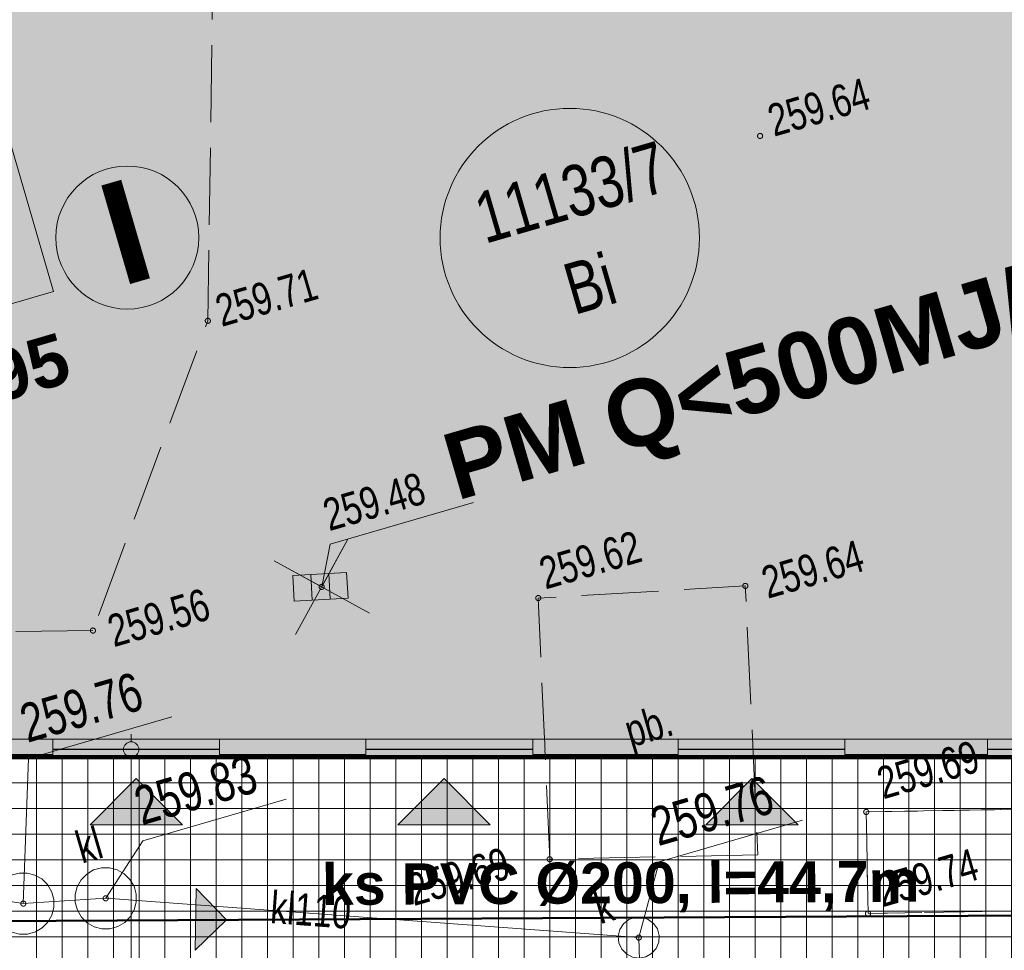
# Model space of a CAD drawing. Header units: millimetres. Extents: x -105537 to 923666, y -162842 to 175608.
# Tile 12 of 41: x 12670 to 31858, y -3764 to 14375. Entities that reach past the tile are written whole.
import ezdxf
from ezdxf.xclip import XClip

# ---------------------------------------------------------------- set-up
doc = ezdxf.new("R2010")
doc.units = ezdxf.units.MM
doc.header["$MEASUREMENT"] = 0
doc.header["$XCLIPFRAME"] = 0
for name, pattern in [('1054', [2000, 1500, -500]), ('1086', [1500, 1000, -500]), ('Przerywana', [2400, 1200, -1200]), ('Wipeout_Contour', [1000, 0, -1000])]:
    doc.linetypes.add(name, pattern=pattern)
for name, color, linetype in [('A__!REF_RYSUNKI', 7, 'Continuous'), ('Nowe_01-PZT-WYPEŁNIENIA', 7, 'Continuous'), ('Nowe_02-PZT-OBIEKTY', 7, 'Continuous'), ('Nowe_A__SCIANY', 7, 'Continuous'), ('Nowe_A__STROPY', 7, 'Continuous'), ('Nowe_A_WYM_SYTUACJA', 7, 'Continuous')]:
    doc.layers.add(name, color=color, linetype=linetype)
for name, color, linetype, lineweight in [('Nowe_01-PZT-WYPEŁNIENIA_Nr_pióra__18', 9, 'Continuous', 13), ('Nowe_01-PZT-WYPEŁNIENIA_Nr_pióra__208', 7, 'Continuous', 100), ('Nowe_02-PZT-OBIEKTY_Nr_pióra__1', 7, 'Continuous', 13), ('Nowe_02-PZT-OBIEKTY_Nr_pióra__223', 34, 'Continuous', 50), ('Nowe_199-Z Wymiary i opisy_Nr_pióra__1', 7, 'Continuous', 13), ('Nowe_199-Z Wymiary i opisy_Nr_pióra__41', 7, 'Continuous', 15), ('Nowe_A__SCIANY_Nr_pióra__27', 7, 'Continuous', 25), ('Nowe_A__SCIANY_Nr_pióra__87', 7, 'Continuous', 13), ('Nowe_A__STROPY_Nr_pióra__89', 7, 'Continuous', 13), ('Nowe_A_TER_UZBROJENIE_Nr_pióra__223', 34, 'Continuous', 50), ('Nowe_A_WYM_SYTUACJA_Nr_pióra__1', 7, 'Continuous', 13), ('Nowe_A_WYM_SYTUACJA_Nr_pióra__25', 7, 'Continuous', 25), ('Nowe_A_WYM_SYTUACJA_Nr_pióra__45', 7, 'Continuous', 15), ('Nowe_A_WYM_SYTUACJA_Nr_pióra__85', 7, 'Continuous', 13), ('Wadowice Wałowa mdcp500_2_EGB_DzialkaEwidencyjna_Nr_pióra__3', 3, 'Continuous', 18), ('Wadowice Wałowa mdcp500_2_EGB_KonturUzytkuGruntowego_Nr_pióra__3', 3, 'Continuous', 18), ('Wadowice Wałowa mdcp500_2_GES_PrzewodKanalizacyjny_Nr_pióra__34', 34, 'Continuous', 18), ('Wadowice Wałowa mdcp500_2_GES_Rzedna_Nr_pióra__34', 34, 'Continuous', 18), ('Wadowice Wałowa mdcp500_2_GES_UrzadzeniaSiecKanalizacyjna_Nr_pióra__34', 34, 'Continuous', 18), ('Wadowice Wałowa mdcp500_2_OT_Komunikacja_Nr_pióra__7', 7, 'Continuous', 18), ('Wadowice Wałowa mdcp500_2_OT_Rzedna_Nr_pióra__7', 7, 'Continuous', 18), ('Wadowice Wałowa mdcp500_2_OT_ZagospodarowanieTerenu_Nr_pióra__7', 7, 'Continuous', 18), ('Wadowice Wałowa mdcp500_3_0_Nr_pióra__1', 7, 'Continuous', 13)]:
    doc.layers.add(name, color=color, linetype=linetype, lineweight=lineweight)
for name, color, linetype, lineweight, true_color in [('Nowe_01-PZT-WYPEŁNIENIA_Nr_pióra__242', 7, 'Continuous', 13, 0xa7a7a7), ('Nowe_01-PZT-WYPEŁNIENIA_Nr_pióra__249', 7, 'Continuous', 13, 0x595959), ('Nowe_01-PZT-WYPEŁNIENIA_Nr_pióra__95', 7, 'Continuous', 50, 0xe1e100), ('Nowe_02-PZT-OBIEKTY_Nr_pióra__17', 7, 'Continuous', 30, 0xde1212), ('Nowe_03-PZT-LINIE RÓŻNE_Nr_pióra__244', 7, 'Continuous', 13, 0x4e4e4e), ('Nowe_199-Z Wymiary i opisy_Nr_pióra__78', 7, 'Continuous', 13, 0x00bb5e), ('Nowe_A__SCIANY_Nr_pióra__174', 7, 'Continuous', 5, 0x6a6a6a), ('Nowe_A_TER_UZBROJENIE_Nr_pióra__58', 7, 'Continuous', 20, 0xdf0000), ('Nowe_A_WYM_SYTUACJA_Nr_pióra__58', 7, 'Continuous', 20, 0xdf0000)]:
    doc.layers.add(name, color=color, linetype=linetype, lineweight=lineweight, true_color=true_color)
doc.styles.add('STYL_AUTOMATYCZNY_2', font='arial.ttf')
doc.styles.add('STYL_AUTOMATYCZNY_5', font='arial.ttf')
doc.styles.add('STYL_AUTOMATYCZNY_6', font='arial.ttf', dxfattribs={"width": 0.75})
doc.dimstyles.new('STYL_AUTOMATYCZNY__1', dxfattribs={"dimtxt": 1000, "dimasz": 570, "dimexe": 0.18, "dimexo": 0.0625, "dimgap": 0, "dimtad": 1, "dimlfac": 0.001, "dimzin": 0, "dimdsep": 46, "dimtxsty": 'STYL_AUTOMATYCZNY_5', "dimblk": 'ARROWHEAD_11', "dimblk1": 'ARROWHEAD_11', "dimblk2": 'ARROWHEAD_11', "dimcen": 0.09, "dimse1": 1, "dimse2": 1, "dimclrd": 7, "dimclre": 7, "dimclrt": 7, "dimadec": 0, "dimazin": 0, "dimtfac": 1, "dimtdec": 4, "dimtmove": 0, "dimatfit": 3, "dimfxl": 1, "dimtolj": 1, "dimtzin": 0, "dimarcsym": 0})
picture_1 = doc.add_image_def('image1.tif', size_in_pixel=(6904, 2168))

# ---------------------------------------------------------------- blocks, each defined once
blk = doc.blocks.new('Rysunek_1_3', base_point=(73226, -6125))
at = {"layer": 'Wadowice Wałowa mdcp500_3_0_Nr_pióra__1', "color": 7, "lineweight": 13}
image = blk.add_image(picture_1, insert=(-79879, -3368), size_in_units=(292228, 91739), rotation=16.24147, dxfattribs=at)
image.set_boundary_path([(-0.5, -0.5), (6903.5, 2167.5)])
blk = doc.blocks.new('Wypełnienie_1_1')
at = {"color": 254, "linetype": 'Wipeout_Contour', "lineweight": 0, "ltscale": 110494.15238}
blk.add_wipeout([(-6905, -14680), (49, -14951), (-9, 0), (-500, 0), (-510, 15000), (13319, 15000), (13400, 19233), (-7211, 18978)], dxfattribs=at).dxf.layer = 'Nowe_01-PZT-WYPEŁNIENIA'
blk = doc.blocks.new('Strop_1_1', base_point=(-150, 350))
at = {"layer": 'Nowe_A__STROPY_Nr_pióra__89', "color": 7, "linetype": 'Continuous', "lineweight": 13, "flags": 128}
blk.add_lwpolyline([(-150, 350), (36150, 350), (36150, 14650), (-150, 14650)], close=True, dxfattribs=at)
blk = doc.blocks.new('Strop_2_1', base_point=(-12989, -15343))
at = {"layer": 'Nowe_A__STROPY_Nr_pióra__89', "color": 7, "linetype": 'Continuous', "lineweight": 13, "flags": 128}
blk.add_lwpolyline([(-150, 14650), (36150, 14650), (36150, 350), (-150, 350)], close=True, dxfattribs=at)
blk = doc.blocks.new('Ściana_1_1', base_point=(-350, 150))
at = {"layer": 'Nowe_A__SCIANY_Nr_pióra__174', "linetype": 'Continuous', "lineweight": 5, "true_color": 0x6a6a6a}
blk.add_hatch(color=251, dxfattribs=at).paths.add_polyline_path([(36350, 150), (-350, 150), (-350, 0), (36350, 0)])
at = {"layer": 'Nowe_A__SCIANY_Nr_pióra__27', "color": 7, "linetype": 'Continuous', "lineweight": 25, "flags": 128}
for points in [[(-500, 0), (36500, 0)], [(36350, 150), (5716, 150)]]:
    blk.add_lwpolyline(points, dxfattribs=at)
blk = doc.blocks.new('Ściana_10_1', base_point=(10448, 150))
at = {"color": 254, "linetype": 'Wipeout_Contour', "lineweight": 0, "ltscale": 47529.758592}
blk.add_wipeout([(10448, 50), (13316, 50), (13316, 150), (10448, 150)], dxfattribs=at).dxf.layer = 'Nowe_A__SCIANY'
at = {"layer": 'Nowe_A__SCIANY_Nr_pióra__87', "color": 7, "linetype": 'Continuous', "lineweight": 13, "flags": 128}
blk.add_lwpolyline([(10448, 50), (13316, 50)], dxfattribs=at)
at = {"color": 254, "linetype": 'Wipeout_Contour', "lineweight": 0, "ltscale": 47540.001403}
blk.add_wipeout([(10448, 150), (13316, 150), (13316, 350), (10448, 350)], dxfattribs=at).dxf.layer = 'Nowe_A__SCIANY'
at = {"layer": 'Nowe_A__SCIANY_Nr_pióra__87', "color": 7, "linetype": 'Continuous', "lineweight": 13, "flags": 128}
for points in [[(13316, 350), (10448, 350)], [(10448, 150), (10448, 350)], [(13316, 150), (13316, 350)], [(10448, 50), (10448, 150)], [(13316, 50), (13316, 150)]]:
    blk.add_lwpolyline(points, dxfattribs=at)
blk = doc.blocks.new('Ściana_11_1', base_point=(16566, 150))
at = {"color": 254, "linetype": 'Wipeout_Contour', "lineweight": 0, "ltscale": 71966.208808}
blk.add_wipeout([(16566, 50), (19417, 50), (19417, 150), (16566, 150)], dxfattribs=at).dxf.layer = 'Nowe_A__SCIANY'
at = {"layer": 'Nowe_A__SCIANY_Nr_pióra__87', "color": 7, "linetype": 'Continuous', "lineweight": 13, "flags": 128}
blk.add_lwpolyline([(16566, 50), (19417, 50)], dxfattribs=at)
at = {"color": 254, "linetype": 'Wipeout_Contour', "lineweight": 0, "ltscale": 71972.918747}
blk.add_wipeout([(16566, 150), (19417, 150), (19417, 350), (16566, 350)], dxfattribs=at).dxf.layer = 'Nowe_A__SCIANY'
at = {"layer": 'Nowe_A__SCIANY_Nr_pióra__87', "color": 7, "linetype": 'Continuous', "lineweight": 13, "flags": 128}
for points in [[(19417, 350), (16566, 350)], [(16566, 150), (16566, 350)], [(19417, 150), (19417, 350)], [(16566, 50), (16566, 150)], [(19417, 50), (19417, 150)]]:
    blk.add_lwpolyline(points, dxfattribs=at)
blk = doc.blocks.new('Ściana_12_1', base_point=(22667, 150))
at = {"color": 254, "linetype": 'Wipeout_Contour', "lineweight": 0, "ltscale": 96334.374504}
blk.add_wipeout([(22667, 50), (25500, 50), (25500, 150), (22667, 150)], dxfattribs=at).dxf.layer = 'Nowe_A__SCIANY'
at = {"layer": 'Nowe_A__SCIANY_Nr_pióra__87', "color": 7, "linetype": 'Continuous', "lineweight": 13, "flags": 128}
blk.add_lwpolyline([(22667, 50), (25500, 50)], dxfattribs=at)
at = {"color": 254, "linetype": 'Wipeout_Contour', "lineweight": 0, "ltscale": 96339.373425}
blk.add_wipeout([(22667, 150), (25500, 150), (25500, 350), (22667, 350)], dxfattribs=at).dxf.layer = 'Nowe_A__SCIANY'
at = {"layer": 'Nowe_A__SCIANY_Nr_pióra__87', "color": 7, "linetype": 'Continuous', "lineweight": 13, "flags": 128}
for points in [[(25500, 350), (22667, 350)], [(22667, 150), (22667, 350)], [(25500, 150), (25500, 350)], [(22667, 50), (22667, 150)], [(25500, 50), (25500, 150)]]:
    blk.add_lwpolyline(points, dxfattribs=at)
blk = doc.blocks.new('Ściana_13_1', base_point=(28750, 150))
at = {"color": 254, "linetype": 'Wipeout_Contour', "lineweight": 0, "ltscale": 120566.242821}
blk.add_wipeout([(28750, 50), (31533, 50), (31533, 150), (28750, 150)], dxfattribs=at).dxf.layer = 'Nowe_A__SCIANY'
at = {"layer": 'Nowe_A__SCIANY_Nr_pióra__87', "color": 7, "linetype": 'Continuous', "lineweight": 13, "flags": 128}
blk.add_lwpolyline([(28750, 50), (31533, 50)], dxfattribs=at)
at = {"color": 254, "linetype": 'Wipeout_Contour', "lineweight": 0, "ltscale": 120570.23192}
blk.add_wipeout([(28750, 150), (31533, 150), (31533, 350), (28750, 350)], dxfattribs=at).dxf.layer = 'Nowe_A__SCIANY'
at = {"layer": 'Nowe_A__SCIANY_Nr_pióra__87', "color": 7, "linetype": 'Continuous', "lineweight": 13, "flags": 128}
for points in [[(31533, 350), (28750, 350)], [(28750, 150), (28750, 350)], [(31533, 150), (31533, 350)], [(28750, 50), (28750, 150)], [(31533, 50), (31533, 150)]]:
    blk.add_lwpolyline(points, dxfattribs=at)
blk = doc.blocks.new('Symbol wejścia 27[5]_1', base_point=(14041, -1317))
at = {"layer": 'Nowe_02-PZT-OBIEKTY_Nr_pióra__17', "linetype": 'Continuous', "lineweight": 30, "true_color": 0xde1212}
blk.add_hatch(color=12, dxfattribs=at).paths.add_polyline_path([(14041, -1317), (15841, -1317), (14941, -417)])
at = {"layer": 'Nowe_02-PZT-OBIEKTY_Nr_pióra__1', "color": 7, "linetype": 'Continuous', "lineweight": 13}
for p, q in [((14041, -1317), (14941, -417)), ((15841, -1317), (14941, -417)), ((14041, -1317), (15841, -1317))]:
    blk.add_line(p, q, dxfattribs=at)
blk = doc.blocks.new('Symbol wejścia 27[6]_1', base_point=(20041, -1317))
at = {"layer": 'Nowe_02-PZT-OBIEKTY_Nr_pióra__17', "linetype": 'Continuous', "lineweight": 30, "true_color": 0xde1212}
blk.add_hatch(color=12, dxfattribs=at).paths.add_polyline_path([(20041, -1317), (21841, -1317), (20941, -417)])
at = {"layer": 'Nowe_02-PZT-OBIEKTY_Nr_pióra__1', "color": 7, "linetype": 'Continuous', "lineweight": 13}
for p, q in [((20041, -1317), (20941, -417)), ((21841, -1317), (20941, -417)), ((20041, -1317), (21841, -1317))]:
    blk.add_line(p, q, dxfattribs=at)
blk = doc.blocks.new('Symbol wejścia 27[7]_1', base_point=(26041, -1317))
at = {"layer": 'Nowe_02-PZT-OBIEKTY_Nr_pióra__17', "linetype": 'Continuous', "lineweight": 30, "true_color": 0xde1212}
blk.add_hatch(color=12, dxfattribs=at).paths.add_polyline_path([(26041, -1317), (27841, -1317), (26941, -417)])
at = {"layer": 'Nowe_02-PZT-OBIEKTY_Nr_pióra__1', "color": 7, "linetype": 'Continuous', "lineweight": 13}
for p, q in [((26041, -1317), (26941, -417)), ((27841, -1317), (26941, -417)), ((26041, -1317), (27841, -1317))]:
    blk.add_line(p, q, dxfattribs=at)
blk = doc.blocks.new('Symbol wejścia 27[18]_1', base_point=(16106, -2560))
at = {"layer": 'Nowe_02-PZT-OBIEKTY_Nr_pióra__223', "linetype": 'Continuous', "lineweight": 50}
blk.add_hatch(color=34, dxfattribs=at).paths.add_polyline_path([(16106, -2560), (16087, -3760), (16697, -3170)])
at = {"layer": 'Nowe_02-PZT-OBIEKTY_Nr_pióra__1', "color": 7, "linetype": 'Continuous', "lineweight": 13}
for p, q in [((16106, -2560), (16087, -3760)), ((16106, -2560), (16697, -3170)), ((16087, -3760), (16697, -3170))]:
    blk.add_line(p, q, dxfattribs=at)
blk = doc.blocks.new('*D92')
at = {"layer": 'Nowe_A_WYM_SYTUACJA_Nr_pióra__45', "linetype": 'Continuous', "lineweight": 15}
for points in [[(14693, 150), (14704, 93), (14737, 44), (14786, 11), (14843, 0), (14900, 11), (14949, 44), (14982, 93), (14993, 150), (14982, 207), (14949, 256), (14900, 289), (14843, 300), (14786, 289), (14737, 256), (14704, 207)], [(14693, -46398), (14704, -46455), (14737, -46504), (14786, -46537), (14843, -46548), (14900, -46537), (14949, -46504), (14982, -46455), (14993, -46398), (14982, -46341), (14949, -46292), (14900, -46259), (14843, -46248), (14786, -46259), (14737, -46292), (14704, -46341)]]:
    blk.add_hatch(color=7, dxfattribs=at).paths.add_polyline_path(points)
at = {"layer": 'Nowe_A_WYM_SYTUACJA_Nr_pióra__45', "color": 7, "linetype": 'Continuous', "lineweight": 15}
for centre in [(14843, 150), (14843, -46398)]:
    blk.add_circle(centre, 150, dxfattribs=at)
at = {"layer": 'Nowe_A_WYM_SYTUACJA_Nr_pióra__85', "color": 7, "linetype": 'Continuous', "lineweight": 13}
for p, q in [((14843, 300), (14843, 450)), ((14693, 150), (14281, 150)), ((14843, -46248), (14843, 0)), ((15406, 150), (14993, 150)), ((14693, -46398), (14281, -46398)), ((15406, -46398), (14993, -46398)), ((14843, -46698), (14843, -46548))]:
    blk.add_line(p, q, dxfattribs=at)
at = {"layer": 'Nowe_A_WYM_SYTUACJA_Nr_pióra__1', "color": 7, "lineweight": 13, "insert": (14643, -24840), "char_height": 1000, "attachment_point": 7, "rotation": 90, "style": 'STYL_AUTOMATYCZNY_5'}
blk.add_mtext('\\A1;{\\pql;\\fArial|b1|i0|c238|p0;\\W1.000000;46,55}', dxfattribs=at)
blk = doc.blocks.new('ARROWHEAD_11')
at = {"color": 0, "linetype": 'Continuous', "lineweight": 0}
blk.add_line((0, 0), (-1, 0), dxfattribs=at)
at = {"color": 0, "linetype": 'Continuous', "lineweight": 0, "const_width": 0.25, "flags": 128}
blk.add_lwpolyline([(-0.125, 0, 1), (0.125, 0, 1)], format="xyb", close=True, dxfattribs=at)
blk = doc.blocks.new('Koty wysokościowe_1_1', base_point=(3796, 3881))
at = {"layer": 'Nowe_A_WYM_SYTUACJA_Nr_pióra__25', "linetype": 'Continuous', "lineweight": 25}
for points in [[(3796, 3881), (4757, 4160), (4576, 4507), (4278, 4757), (3905, 4875), (3517, 4841)], [(3796, 3881), (2836, 3601), (3016, 3255), (3315, 3004), (3687, 2887), (4076, 2921)]]:
    blk.add_hatch(color=7, dxfattribs=at).paths.add_polyline_path(points)
at = {"layer": 'Nowe_A_WYM_SYTUACJA_Nr_pióra__25', "color": 7, "linetype": 'Continuous', "lineweight": 25}
for p, q in [((4356, 1961), (3237, 5801)), ((1876, 3321), (5717, 4440))]:
    blk.add_line(p, q, dxfattribs=at)
blk.add_circle((3796, 3881), 1000, dxfattribs=at)
at = {"layer": 'Nowe_A_WYM_SYTUACJA_Nr_pióra__1', "color": 7, "lineweight": 13, "insert": (5561, 4720), "char_height": 1000, "attachment_point": 7, "rotation": 16.2415, "style": 'STYL_AUTOMATYCZNY_5'}
blk.add_mtext('\\A1;{\\pql;\\fArial|b1|i0|c238|p0;\\W1.000000;±0,00=259,95}', dxfattribs=at)
blk = doc.blocks.new('Rysunek_3_2', base_point=(-5551989123, -7375062639))
at = {"layer": 'Wadowice Wałowa mdcp500_2_GES_PrzewodKanalizacyjny_Nr_pióra__34', "color": 34, "linetype": 'Continuous', "lineweight": 18, "flags": 128}
blk.add_lwpolyline([(24753, -4186), (24735, -3515), (14346, -2750), (12741, -2853), (11605, -2673)], dxfattribs=at)
at = {"layer": 'Wadowice Wałowa mdcp500_2_GES_Rzedna_Nr_pióra__34', "color": 34, "linetype": 'Continuous', "lineweight": 18, "flags": 128}
for points in [[(18556, 3320), (18720, 4152), (21514, 4966)], [(12741, -2853), (12843, -24), (15637, 790)], [(14346, -2750), (15072, -1632), (17866, -818)], [(24735, -3515), (25134, -2039), (27928, -1225)]]:
    blk.add_lwpolyline(points, dxfattribs=at)
at = {"layer": 'Wadowice Wałowa mdcp500_2_GES_Rzedna_Nr_pióra__34', "color": 34, "linetype": 'Continuous', "lineweight": 18}
for centre in [(18556, 3320), (12741, -2853), (14346, -2750), (24735, -3515)]:
    blk.add_circle(centre, 50, dxfattribs=at)
at = {"layer": 'Wadowice Wałowa mdcp500_2_GES_UrzadzeniaSiecKanalizacyjna_Nr_pióra__34', "color": 34, "linetype": 'Continuous', "lineweight": 18}
for p, q in [((18371, 3059), (18343, 3559)), ((18720, 3079), (18692, 3578))]:
    blk.add_line(p, q, dxfattribs=at)
at = {"layer": 'Wadowice Wałowa mdcp500_2_GES_UrzadzeniaSiecKanalizacyjna_Nr_pióra__34', "color": 34, "linetype": 'Continuous', "lineweight": 18, "flags": 128}
for points in [[(19042, 3598), (17993, 3539), (18021, 3040), (19070, 3098)], [(12380, -3332), (12268, -3222), (12189, -3087), (12147, -2937), (12145, -2780), (12184, -2628), (12261, -2492), (12371, -2380), (12506, -2300), (12657, -2259), (12814, -2257), (12965, -2296), (13102, -2373), (13213, -2483), (13293, -2618), (13335, -2769), (13336, -2926), (13297, -3077), (13220, -3214), (13110, -3325), (12976, -3405), (12825, -3447), (12668, -3448), (12516, -3409)], [(13985, -3229), (13873, -3119), (13794, -2984), (13752, -2833), (13750, -2677), (13790, -2525), (13867, -2389), (13976, -2277), (14111, -2197), (14262, -2155), (14419, -2154), (14571, -2193), (14707, -2270), (14819, -2380), (14898, -2515), (14940, -2666), (14942, -2822), (14903, -2974), (14825, -3111), (14716, -3222), (14581, -3302), (14430, -3344), (14273, -3345), (14122, -3306)], [(24494, -3834), (24403, -3739), (24348, -3619), (24335, -3488), (24366, -3360), (24436, -3248), (24539, -3166), (24662, -3121), (24794, -3119), (24919, -3160), (25024, -3239), (25098, -3348), (25133, -3475), (25124, -3607), (25073, -3728), (24985, -3826), (24871, -3891), (24741, -3915), (24611, -3895)]]:
    blk.add_lwpolyline(points, close=True, dxfattribs=at)
at = {"layer": 'Wadowice Wałowa mdcp500_2_OT_Komunikacja_Nr_pióra__7', "color": 7, "linetype": '1054', "lineweight": 18, "flags": 128}
for points in [[(-38095, 48301), (-28168, 51765), (-22562, 50794), (-25475, 32583), (-19910, 31642), (-16613, 52434), (-13628, 54949), (4160, 54600), (17763, 54313), (17874, 48388), (23247, 48037), (43755, 48147), (43716, 54250), (44022, 55203), (44317, 55227), (44222, 33670), (44269, 15383), (44009, 15453), (43752, 15264), (43714, 12638), (43742, 6678), (43715, -808), (29167, -1067), (29202, -3047), (43718, -2786), (43754, -3838), (1563, -4599), (-2392, -5074), (-2519, -4923), (-32394, -6273), (-40563, -6153), (-49205, 485), (-41484, 46168)], [(14097, 2469), (5766, 2354), (5830, 5925), (3319, 15724), (13331, 15109), (16426, 14709), (16337, 8506)], [(27056, -1901), (22999, -1989), (22776, 3102), (26810, 3339)]]:
    blk.add_lwpolyline(points, close=True, dxfattribs=at)
at = {"layer": 'Wadowice Wałowa mdcp500_2_OT_Komunikacja_Nr_pióra__7', "color": 7, "linetype": 'Continuous', "lineweight": 18, "flags": 128}
blk.add_lwpolyline([(29167, -1067), (43715, -808)], dxfattribs=at)
at = {"layer": 'Wadowice Wałowa mdcp500_2_OT_Rzedna_Nr_pióra__7', "color": 7, "linetype": 'Continuous', "lineweight": 18}
for centre in [(27099, 12110), (16337, 8506), (26810, 3339), (22776, 3102), (14097, 2469), (29167, -1067), (22999, -1989), (29202, -3047)]:
    blk.add_circle(centre, 50, dxfattribs=at)
at = {"layer": 'Wadowice Wałowa mdcp500_2_OT_ZagospodarowanieTerenu_Nr_pióra__7', "color": 7, "linetype": '1086', "lineweight": 18, "flags": 128}
blk.add_lwpolyline([(29167, -1067), (43715, -808), (43705, -2238), (43718, -2786), (29202, -3047)], close=True, dxfattribs=at)
at = {"layer": 'Wadowice Wałowa mdcp500_2_EGB_DzialkaEwidencyjna_Nr_pióra__3', "color": 3, "linetype": 'Continuous', "lineweight": 18, "insert": (21601, 10477), "char_height": 1000, "attachment_point": 4, "rotation": 16.2415, "style": 'STYL_AUTOMATYCZNY_6'}
blk.add_mtext('\\A1;{\\pql;\\fArial|b0|i0|c238|p0;\\W0.750000;11133/7}', dxfattribs=at)
at = {"layer": 'Wadowice Wałowa mdcp500_2_EGB_KonturUzytkuGruntowego_Nr_pióra__3', "color": 3, "linetype": 'Continuous', "lineweight": 18, "insert": (23475, 8616), "char_height": 1000, "attachment_point": 7, "rotation": 16.2415, "style": 'STYL_AUTOMATYCZNY_6'}
blk.add_mtext('\\A1;{\\pql;\\fArial|b0|i0|c238|p0;\\W0.750000;Bi}', dxfattribs=at)
at = {"layer": 'Wadowice Wałowa mdcp500_2_GES_PrzewodKanalizacyjny_Nr_pióra__34', "color": 34, "linetype": 'Continuous', "lineweight": 18, "insert": (17562, -2923), "char_height": 625, "attachment_point": 4, "rotation": 355.7885, "style": 'STYL_AUTOMATYCZNY_6'}
blk.add_mtext('\\A1;{\\pql;\\fArial|b0|i0|c238|p0;\\W0.750000;kl110}', dxfattribs=at)
at = {"layer": 'Wadowice Wałowa mdcp500_2_GES_Rzedna_Nr_pióra__34', "color": 34, "linetype": 'Continuous', "lineweight": 18, "attachment_point": 7, "rotation": 16.2415, "style": 'STYL_AUTOMATYCZNY_6'}
for s, insert, char_height in [('\\A1;{\\pql;\\fArial|b0|i0|c238|p0;\\W0.750000;259.48}', (18705, 4396), 625), ('\\A1;{\\pql;\\fArial|b0|i0|c238|p0;\\W0.750000;259.76}', (12824, 269), 750), ('\\A1;{\\pql;\\fArial|b0|i0|c238|p0;\\W0.750000;259.83}', (15053, -1339), 750), ('\\A1;{\\pql;\\fArial|b0|i0|c238|p0;\\W0.750000;259.76}', (25115, -1746), 750)]:
    blk.add_mtext(s, dxfattribs=dict(at, insert=insert, char_height=char_height))
at = {"layer": 'Wadowice Wałowa mdcp500_2_GES_UrzadzeniaSiecKanalizacyjna_Nr_pióra__34', "color": 34, "linetype": 'Continuous', "lineweight": 18, "char_height": 625, "attachment_point": 4, "rotation": 16.2415, "style": 'STYL_AUTOMATYCZNY_6'}
for s, insert in [('\\A1;{\\pql;\\fArial|b0|i0|c238|p0;\\W0.750000;kl}', (13794, -1777)), ('\\A1;{\\pql;\\fArial|b0|i0|c238|p0;\\W0.750000;k}', (23897, -2956))]:
    blk.add_mtext(s, dxfattribs=dict(at, insert=insert))
at = {"layer": 'Wadowice Wałowa mdcp500_2_OT_Komunikacja_Nr_pióra__7', "color": 7, "linetype": 'Continuous', "lineweight": 18, "insert": (24515, 398), "char_height": 625, "attachment_point": 4, "rotation": 16.2415, "style": 'STYL_AUTOMATYCZNY_6'}
blk.add_mtext('\\A1;{\\pql;\\fArial|b0|i0|c238|p0;\\W0.750000;pb.}', dxfattribs=at)
at = {"layer": 'Wadowice Wałowa mdcp500_2_OT_Rzedna_Nr_pióra__7', "color": 7, "linetype": 'Continuous', "lineweight": 18, "char_height": 625, "attachment_point": 7, "rotation": 16.2415, "style": 'STYL_AUTOMATYCZNY_6'}
for s, insert in [('\\A1;{\\pql;\\fArial|b0|i0|c238|p0;\\W0.750000;259.64}', (27372, 12084)), ('\\A1;{\\pql;\\fArial|b0|i0|c238|p0;\\W0.750000;259.71}', (16608, 8377)), ('\\A1;{\\pql;\\fArial|b0|i0|c238|p0;\\W0.750000;259.62}', (22918, 3259)), ('\\A1;{\\pql;\\fArial|b0|i0|c238|p0;\\W0.750000;259.64}', (27250, 3078)), ('\\A1;{\\pql;\\fArial|b0|i0|c238|p0;\\W0.750000;259.56}', (14507, 2134)), ('\\A1;{\\pql;\\fArial|b0|i0|c238|p0;\\W0.750000;259.69}', (29502, -831)), ('\\A1;{\\pql;\\fArial|b0|i0|c238|p0;\\W0.750000;259.69}', (20353, -2912)), ('\\A1;{\\pql;\\fArial|b0|i0|c238|p0;\\W0.750000;259.74}', (29482, -2936))]:
    blk.add_mtext(s, dxfattribs=dict(at, insert=insert))

msp = doc.modelspace()

# ---------------------------------------------------------------- hatches: boundary and pattern name
at = {"layer": 'Nowe_01-PZT-WYPEŁNIENIA_Nr_pióra__18', "linetype": 'Continuous', "lineweight": 13}
h = msp.add_hatch(dxfattribs=at)
h.set_pattern_fill('Siatka_50x50_0001', color=9, style=0, pattern_type=2)
h.set_pattern_definition([(0, (0, 0), (0, 500), []), (90, (0, 0), (-500, 0), [])])
h.paths.add_polyline_path([(-184.236, -18027.891), (4569.444, -18065.255), (7554.494, -18112.6, -0.500069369), (6389.114, -15934.551, -0.302155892), (7522.379, -15243.133), (26260.529, -15975.15), (44272.183, -15089.744), (72068.868, -13723.331), (57320.046, -8895.707), (57149.339, 6063.549), (56159.937, 6671.073), (56124.967, 9428.206), (51798.798, 10801.337), (48345.188, 13276.629), (44300.68, 15058.952), (44218.786, 15382.962), (44250.893, 16401.486), (43931.658, 16826.273), (43846.655, 30883.501), (13284.423, 30177.497), (13400.043, 19233.058), (13444.763, 15000), (36500, 15000), (36500, 0), (0, 0), (49.07, -14951.184), (276.737, -14960.078, -0.402677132), (1428.612, -16157.229, -0.373220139)])
h.paths.add_polyline_path([(43704.623, -2238.054), (43714.982, -821.629), (43815.663, -8840.491), (43873.089, -13042.11), (43736.422, -3838.389)], flags=0)

# ---------------------------------------------------------------- linework, layer by layer
at = {"layer": 'Nowe_01-PZT-WYPEŁNIENIA_Nr_pióra__249', "color": 251, "linetype": 'Continuous', "lineweight": 13, "true_color": 0x595959, "flags": 128}
msp.add_lwpolyline([(36500, 0), (0, 0), (49.07, -14951.184), (276.737, -14960.078, -0.402677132), (1428.612, -16157.229, -0.373220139), (-184.236, -18027.891), (4569.444, -18065.255), (7554.494, -18112.6, -0.500069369), (6389.114, -15934.551, -0.302155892), (7522.379, -15243.133), (26260.529, -15975.15), (44272.183, -15089.744)], format="xyb", dxfattribs=at)
at = {"layer": 'Nowe_A_TER_UZBROJENIE_Nr_pióra__58', "color": 12, "linetype": 'Continuous', "lineweight": 20, "true_color": 0xdf0000}
msp.add_lwpolyline([(18046.135, 2390.338), (19066.743, 4250.004), (18556.439, 3320.171), (17626.606, 3830.475), (19486.272, 2809.867)], dxfattribs=at)
at = {"layer": 'Nowe_A_WYM_SYTUACJA_Nr_pióra__58', "color": 12, "linetype": 'Continuous', "lineweight": 20, "true_color": 0xdf0000}
msp.add_circle((23390.47, 10120.363), 2526.654, dxfattribs=at)

# ---------------------------------------------------------------- block references
at = {"layer": 'A__!REF_RYSUNKI', "color": 7, "linetype": 'Continuous', "lineweight": 13}
ref = msp.add_blockref('Rysunek_1_3', (73225.66, -6125.131), dxfattribs=at)
XClip(ref).set_block_clipping_path([(-93517.5507872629, 43450.1606019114), (110816.6640264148, 102975.132325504), (124455.4531805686, 56156.6090716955), (200686.4574784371, 78363.6015689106), (175028.2618212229, 166441.7158685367), (-105536.9572903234, 84709.7516477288)])
at = {"layer": 'Nowe_02-PZT-OBIEKTY', "color": 7, "linetype": 'Continuous', "lineweight": 13}
for name, p in [('Symbol wejścia 27[5]_1', (14040.739, -1316.576)), ('Symbol wejścia 27[6]_1', (20040.739, -1316.576)), ('Symbol wejścia 27[7]_1', (26040.739, -1316.576)), ('Symbol wejścia 27[18]_1', (16106.399, -2560.252))]:
    msp.add_blockref(name, p, dxfattribs=at)

# ---------------------------------------------------------------- texts
at = {"layer": 'Nowe_199-Z Wymiary i opisy_Nr_pióra__1', "color": 7, "linetype": 'Continuous', "lineweight": 13, "style": 'STYL_AUTOMATYCZNY_2'}
for s, insert, char_height, attachment_point, rotation in [('\\A1;{\\pql;\\fArial|b1|i0|c238|p0;\\W1.000000;PM Q<500MJ/m²}', (21289.107, 4641.537), 1300, 7, 16.2414656), ('\\A1;{\\pqc;\\fArial|b1|i0|c238|p0;\\W1.000000;ks PVC Ø200, l=\\fArial|b1|i0|c238|p0;\\W1.000000;44,7m}', (24386.152, -3028.469), 800, 8, 0.3151398)]:
    msp.add_mtext(s, dxfattribs=dict(at, insert=insert, char_height=char_height, attachment_point=attachment_point, rotation=rotation))
at = {"layer": 'Nowe_199-Z Wymiary i opisy_Nr_pióra__78', "color": 112, "linetype": 'Continuous', "lineweight": 13, "true_color": 0x00bb5e, "insert": (15014.598, 9278.441), "char_height": 2000, "attachment_point": 8, "rotation": 16.2414656, "style": 'STYL_AUTOMATYCZNY_2'}
msp.add_mtext('\\A1;{\\pqc;\\fArial|b1|i0|c238|p0;\\W1.000000;I}', dxfattribs=at)

# ---------------------------------------------------------------- next in the draw order: block references
at = {"layer": 'Nowe_01-PZT-WYPEŁNIENIA_Nr_pióra__95', "color": 52, "linetype": 'Continuous', "lineweight": 50, "true_color": 0xe1e100}
msp.add_blockref('Wypełnienie_1_1', (0, 0), dxfattribs=at)

# ---------------------------------------------------------------- next in the draw order: linework, layer by layer
at = {"layer": 'Nowe_199-Z Wymiary i opisy_Nr_pióra__1', "color": 7, "linetype": 'Continuous', "lineweight": 13, "flags": 128}
msp.add_lwpolyline([(1763.276, 5708.219), (13328.305, 9077.249), (11790.116, 14357.462), (225.087, 10988.433), (1763.276, 5708.219)], close=True, dxfattribs=at)
at = {"layer": 'Nowe_199-Z Wymiary i opisy_Nr_pióra__41', "color": 7, "linetype": 'Continuous', "lineweight": 15}
msp.add_circle((14766.876, 10128.807), 1393.986, dxfattribs=at)
at = {"layer": 'Nowe_A_TER_UZBROJENIE_Nr_pióra__223', "color": 34, "linetype": 'Continuous', "lineweight": 50}
msp.add_line((46600.97, -3005.391), (1872.984, -3251.408), dxfattribs=at)

# ---------------------------------------------------------------- next in the draw order: block references
at = {"layer": 'Nowe_A__SCIANY', "color": 7, "lineweight": 25}
msp.add_blockref('Ściana_1_1', (-350, 150), dxfattribs=at)
at = {"layer": 'Nowe_A__STROPY', "color": 7, "linetype": 'Continuous', "lineweight": 13}
for name, p in [('Strop_2_1', (-12989.279, -15342.714)), ('Strop_1_1', (-150, 350))]:
    msp.add_blockref(name, p, dxfattribs=at)
at = {"layer": 'Nowe_A_WYM_SYTUACJA', "color": 7, "lineweight": 25}
msp.add_blockref('Koty wysokościowe_1_1', (3796.442, 3880.808), dxfattribs=at)

# ---------------------------------------------------------------- next in the draw order: block references
at = {"layer": 'Nowe_A__SCIANY', "color": 7, "lineweight": 25}
for name, p in [('Ściana_10_1', (10448.074, 150)), ('Ściana_11_1', (16565.739, 150)), ('Ściana_12_1', (22666.667, 150)), ('Ściana_13_1', (28750, 150))]:
    msp.add_blockref(name, p, dxfattribs=at)

# ---------------------------------------------------------------- next in the draw order: hatches: boundary and pattern name
at = {"layer": 'Nowe_01-PZT-WYPEŁNIENIA_Nr_pióra__242', "linetype": 'Continuous', "lineweight": 0, "true_color": 0x535353}
msp.add_hatch(color=251, dxfattribs=at).paths.add_polyline_path([(-500, 15000), (36500, 15000), (36500, 0), (-500, 0)])

# ---------------------------------------------------------------- next in the draw order: linework, layer by layer
at = {"layer": 'Nowe_01-PZT-WYPEŁNIENIA_Nr_pióra__208', "color": 7, "linetype": 'Continuous', "lineweight": 100, "flags": 128}
msp.add_lwpolyline([(-500, 15000), (36500, 15000), (36500, 0), (-500, 0)], close=True, dxfattribs=at)
at = {"layer": 'Nowe_03-PZT-LINIE RÓŻNE_Nr_pióra__244', "color": 251, "linetype": 'Przerywana', "lineweight": 13, "true_color": 0x4e4e4e}
msp.add_lwpolyline([(-500, 15000), (-500, 0), (36500, 0), (36500, 15000)], close=True, dxfattribs=at)

# ---------------------------------------------------------------- next in the draw order: block references
at = {"layer": 'A__!REF_RYSUNKI', "color": 7, "linetype": 'Continuous', "lineweight": 13}
ref = msp.add_blockref('Rysunek_3_2', (-5551989123.249, -7375062639.407), dxfattribs=at)
XClip(ref).set_block_clipping_path([(-61241.4531575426, -107607.1502755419), (18474.2309784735, -84385.0293576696), (39659.2429552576, -157107.8322890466), (251319.9927157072, -95448.5543467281), (195865.5394707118, 94912.5971797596), (119370.7429366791, 72628.7588867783), (110592.302622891, 102762.9304267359), (-104289.334739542, 40165.3698595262)])

# ---------------------------------------------------------------- next in the draw order: dimensions: what is measured, and where the dimension line sits
at = {"layer": 'Nowe_A_WYM_SYTUACJA', "color": 7, "linetype": 'Continuous', "lineweight": 13}
dim = msp.add_linear_dim(base=(14843.007, 150), p1=(14012.535, -46398.03), p2=(18000, 150), angle=90, dimstyle='STYL_AUTOMATYCZNY__1', dxfattribs=at)
dim.commit()
dim.dimension.update_dxf_attribs({"geometry": '*D92', "text_midpoint": (14143.007, -23164.88), "dimtype": 160, "text_rotation": 90})

doc.saveas('drawing.dxf')
